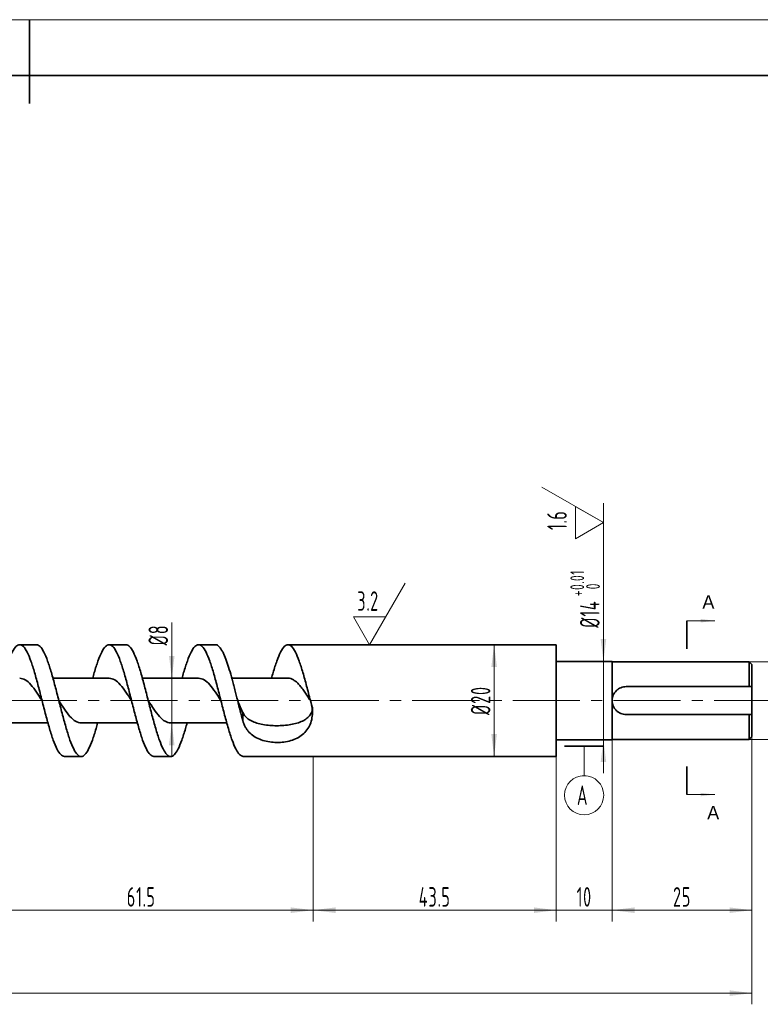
# Model space of a CAD drawing. Header units: millimetres. Extents: x -210 to 210, y -148 to 148.
# Tile 2 of 2: x -2 to 131, y -28 to 148. Entities that reach past the tile are written whole.
import ezdxf

# ---------------------------------------------------------------- set-up
doc = ezdxf.new("R2010")
doc.units = ezdxf.units.MM
doc.set_wipeout_variables(frame=1)
doc.linetypes.add('点画线', pattern=[18, 12, -2, 2, -2])
doc.layers.get('0').update_dxf_attribs({"lineweight": 35})
for name, color, linetype, lineweight in [('ACAD0', 7, 'Continuous', 0), ('EB0', 7, 'Continuous', 35), ('中心线层', 1, '点画线', 18), ('尺寸线层', 3, 'Continuous', 18)]:
    doc.layers.add(name, color=color, linetype=linetype, lineweight=lineweight)
doc.styles.add('机械', font='isocp', dxfattribs={"width": 0.667, "bigfont": 'gbcbig.shx'})
doc.dimstyles.new('机械', dxfattribs={"dimtxt": 3.5, "dimasz": 4, "dimexe": 2, "dimexo": 0, "dimtad": 1, "dimdsep": 46, "dimtxsty": '机械', "dimblk": '_CAXARROW', "dimcen": 0, "dimdle": 6, "dimazin": 2, "dimtfac": 0.7071067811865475, "dimtdec": 3, "dimtmove": 0, "dimatfit": 3, "dimfxl": 1, "dimfrac": 2, "dimtolj": 1, "dimtzin": 0, "dimlwd": 18, "dimarcsym": 0})

# ---------------------------------------------------------------- blocks, each defined once
blk = doc.blocks.new('$CAXA_FRAME_13B17AC1$')
at = {"layer": 'EB0', "color": 0, "linetype": 'Continuous', "lineweight": 18}
blk.add_line((-210, 148.5), (210, 148.5), dxfattribs=at)
at = {"layer": 'EB0', "color": 0, "linetype": 'Continuous', "lineweight": 35}
for p, q in [((0, 148.5), (0, 133.5)), ((200.0000037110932, 138.5000002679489), (-199.9999962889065, 138.5000109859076))]:
    blk.add_line(p, q, dxfattribs=at)
blk = doc.blocks.new('*X4')
at = {"layer": '尺寸线层', "linetype": 'Continuous', "lineweight": 18}
for points in [[(-10.72698452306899, -10.77842976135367), (-6.726984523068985, -10.27842976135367), (-6.726984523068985, -11.27842976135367)], [(50.77301547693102, -10.77842976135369), (46.77301547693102, -10.27842976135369), (46.77301547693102, -11.27842976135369)]]:
    blk.add_hatch(color=0, dxfattribs=at).paths.add_polyline_path(points, flags=0)
at = {"layer": '尺寸线层', "color": 0, "linetype": 'Continuous', "lineweight": 18}
for p, q in [((-10.72698452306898, 30.7134232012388), (-10.72698452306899, -12.77842976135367)), ((50.77301547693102, 16.7134232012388), (50.77301547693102, -12.77842976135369)), ((-10.72698452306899, -10.77842976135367), (50.77301547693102, -10.77842976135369))]:
    blk.add_line(p, q, dxfattribs=at)
at = {"layer": '尺寸线层', "color": 0, "linetype": 'Continuous', "lineweight": 18, "insert": (20.02302047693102, -8.403429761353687), "char_height": 3.5, "width": 10.0717, "attachment_point": 5, "line_spacing_factor": 0.8398320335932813, "style": '机械'}
blk.add_mtext('\\T1.1;61.5', dxfattribs=at)
blk = doc.blocks.new('_CAXARROW')
blk.add_hatch(color=0).paths.add_polyline_path([(0, 0), (-1, 0.125), (-1, -0.125)], flags=0)
blk = doc.blocks.new('*X5')
at = {"layer": 'ACAD0', "linetype": 'Continuous', "lineweight": 18}
for points in [[(5.000000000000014, 31.08988604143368), (2.500000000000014, 31.40238604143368), (2.500000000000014, 30.77738604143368)], [(5.000000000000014, 0), (2.500000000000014, 0.3125), (2.500000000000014, -0.3125)]]:
    blk.add_hatch(color=0, dxfattribs=at).paths.add_polyline_path(points, flags=0)
at = {"layer": 'ACAD0', "linetype": 'Continuous', "lineweight": 35}
blk.add_line((1.4210854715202e-14, 31.08988604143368), (1.4210854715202e-14, 26.08988604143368), dxfattribs=at)
at = {"layer": 'ACAD0', "color": 0, "linetype": 'Continuous', "lineweight": 18}
for p, q in [((1.4210854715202e-14, 31.08988604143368), (5.000000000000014, 31.08988604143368)), ((1.4210854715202e-14, 0), (5.000000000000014, 0))]:
    blk.add_line(p, q, dxfattribs=at)
at = {"layer": 'ACAD0', "color": 0, "linetype": 'Continuous', "lineweight": 35}
blk.add_line((1.4210854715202e-14, 5), (1.4210854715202e-14, 0), dxfattribs=at)
at = {"layer": 'ACAD0', "color": 0, "linetype": 'Continuous', "lineweight": 18, "char_height": 2.39482421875, "width": 2.428271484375, "attachment_point": 7, "line_spacing_factor": 1.150569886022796}
for insert in [(2.79752015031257, 33.2681583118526), (3.655137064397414, -4.422552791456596)]:
    blk.add_mtext('\\T1.001;A', dxfattribs=dict(at, insert=insert))
blk = doc.blocks.new('*X6')
at = {"layer": '尺寸线层', "linetype": 'Continuous', "lineweight": 18}
for points in [[(-175.7269845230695, -25.61325005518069), (-171.7269845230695, -26.11325005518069), (-171.7269845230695, -25.11325005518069)], [(129.273015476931, -25.61325005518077), (125.273015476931, -26.11325005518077), (125.273015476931, -25.11325005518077)]]:
    blk.add_hatch(color=0, dxfattribs=at).paths.add_polyline_path(points, flags=0)
at = {"layer": '尺寸线层', "color": 0, "linetype": 'Continuous', "lineweight": 18}
for p, q in [((-175.7269845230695, 26.7134232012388), (-175.7269845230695, -27.61325005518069)), ((129.273015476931, 20.26342320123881), (129.273015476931, -27.61325005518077)), ((129.273015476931, -25.61325005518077), (-175.7269845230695, -25.61325005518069))]:
    blk.add_line(p, q, dxfattribs=at)
at = {"layer": '尺寸线层', "color": 0, "linetype": 'Continuous', "lineweight": 18, "insert": (-23.22698952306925, -23.23825005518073), "char_height": 3.5, "width": 9.271299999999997, "attachment_point": 5, "line_spacing_factor": 0.8398320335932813, "style": '机械'}
blk.add_mtext('\\T1.1;305', dxfattribs=at)
blk = doc.blocks.new('*X9')
at = {"layer": '尺寸线层', "linetype": 'Continuous', "lineweight": 18}
for points in [[(50.77301547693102, -10.77842976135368), (54.77301547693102, -10.27842976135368), (54.77301547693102, -11.27842976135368)], [(94.27301547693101, -10.77842976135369), (90.27301547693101, -10.27842976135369), (90.27301547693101, -11.27842976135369)]]:
    blk.add_hatch(color=0, dxfattribs=at).paths.add_polyline_path(points, flags=0)
at = {"layer": '尺寸线层', "color": 0, "linetype": 'Continuous', "lineweight": 18}
for p, q in [((50.77301547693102, 16.7134232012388), (50.77301547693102, -12.77842976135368)), ((94.27301547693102, 16.7134232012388), (94.27301547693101, -12.77842976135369)), ((50.77301547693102, -10.77842976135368), (94.27301547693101, -10.77842976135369))]:
    blk.add_line(p, q, dxfattribs=at)
at = {"layer": '尺寸线层', "color": 0, "linetype": 'Continuous', "lineweight": 18, "insert": (72.52302047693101, -8.403429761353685), "char_height": 3.5, "width": 10.73869999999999, "attachment_point": 5, "line_spacing_factor": 0.8398320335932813, "style": '机械'}
blk.add_mtext('\\T1.1;43.5', dxfattribs=at)
blk = doc.blocks.new('*X10')
at = {"layer": '尺寸线层', "linetype": 'Continuous', "lineweight": 18}
for points in [[(94.27301547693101, -10.77842976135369), (90.27301547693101, -11.27842976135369), (90.27301547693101, -10.27842976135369)], [(104.273015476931, -10.77842976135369), (108.273015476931, -11.27842976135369), (108.273015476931, -10.27842976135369)]]:
    blk.add_hatch(color=0, dxfattribs=at).paths.add_polyline_path(points, flags=0)
at = {"layer": '尺寸线层', "color": 0, "linetype": 'Continuous', "lineweight": 18}
for p, q in [((94.27301547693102, 19.7084232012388), (94.27301547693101, -12.77842976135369)), ((104.273015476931, 19.7084232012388), (104.273015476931, -12.77842976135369)), ((110.273015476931, -10.77842976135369), (88.27301547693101, -10.77842976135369))]:
    blk.add_line(p, q, dxfattribs=at)
at = {"layer": '尺寸线层', "color": 0, "linetype": 'Continuous', "lineweight": 18, "insert": (99.273010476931, -8.403429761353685), "char_height": 3.5, "width": 5.135899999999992, "attachment_point": 5, "line_spacing_factor": 0.8398320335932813, "style": '机械'}
blk.add_mtext('\\T1.1;10', dxfattribs=at)
blk = doc.blocks.new('*X11')
at = {"layer": '尺寸线层', "linetype": 'Continuous', "lineweight": 18}
for points in [[(104.273015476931, -10.77842976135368), (108.273015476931, -10.27842976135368), (108.273015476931, -11.27842976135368)], [(129.273015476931, -10.77842976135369), (125.273015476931, -10.27842976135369), (125.273015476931, -11.27842976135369)]]:
    blk.add_hatch(color=0, dxfattribs=at).paths.add_polyline_path(points, flags=0)
at = {"layer": '尺寸线层', "color": 0, "linetype": 'Continuous', "lineweight": 18}
for p, q in [((104.273015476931, 19.7084232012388), (104.273015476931, -12.77842976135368)), ((129.273015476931, 20.26342320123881), (129.273015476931, -12.77842976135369)), ((104.273015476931, -10.77842976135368), (129.273015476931, -10.77842976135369))]:
    blk.add_line(p, q, dxfattribs=at)
at = {"layer": '尺寸线层', "color": 0, "linetype": 'Continuous', "lineweight": 18, "insert": (116.773020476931, -8.403429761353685), "char_height": 3.5, "width": 5.802899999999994, "attachment_point": 5, "line_spacing_factor": 0.8398320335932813, "style": '机械'}
blk.add_mtext('\\T1.1;25', dxfattribs=at)
blk = doc.blocks.new('*X15')
at = {"layer": '尺寸线层', "color": 0, "linetype": 'Continuous', "lineweight": 18, "char_height": 3.5, "attachment_point": 1, "rotation": 90, "line_spacing_factor": 0.8398320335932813, "style": '机械'}
for s, insert, width in [('\\T1.1;{\\H0.707107x;-0.1}', (141.075328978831, 26.2319356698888), 15.6584602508), ('\\T1.1;{\\H0.707107x;0}', (138.250454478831, 27.4582006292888), 15.6584602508), ('\\T1.1;14', (140.050203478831, 22.9302856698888), 30.2650602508)]:
    blk.add_mtext(s, dxfattribs=dict(at, insert=insert, width=width))
blk = doc.blocks.new('*X14')
at = {"layer": '尺寸线层', "linetype": 'Continuous', "lineweight": 18}
for points in [[(144.1752027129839, 33.66342320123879), (144.6752027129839, 29.66342320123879), (143.6752027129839, 29.66342320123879)], [(144.1752027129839, 19.76342320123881), (144.6752027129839, 23.76342320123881), (143.6752027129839, 23.76342320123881)]]:
    blk.add_hatch(color=0, dxfattribs=at).paths.add_polyline_path(points, flags=0)
at = {"layer": '尺寸线层', "color": 0, "linetype": 'Continuous', "lineweight": 18}
for p, q in [((128.773015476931, 33.66342320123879), (146.1752027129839, 33.66342320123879)), ((144.1752027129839, 33.66342320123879), (144.1752027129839, 19.76342320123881)), ((128.773015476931, 19.76342320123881), (146.1752027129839, 19.76342320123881))]:
    blk.add_line(p, q, dxfattribs=at)
blk.add_blockref('*X15', (0, 0), dxfattribs=at)
blk = doc.blocks.new('*X16')
at = {"layer": '尺寸线层', "linetype": 'Continuous', "lineweight": 18}
for points in [[(83.14729474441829, 36.7134232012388), (83.64729474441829, 32.7134232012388), (82.64729474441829, 32.7134232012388)], [(83.14729474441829, 16.7134232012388), (83.64729474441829, 20.7134232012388), (82.64729474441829, 20.7134232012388)]]:
    blk.add_hatch(color=0, dxfattribs=at).paths.add_polyline_path(points, flags=0)
at = {"layer": '尺寸线层', "color": 0, "linetype": 'Continuous', "lineweight": 18}
for p, q in [((94.27301547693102, 36.7134232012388), (81.14729474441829, 36.7134232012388)), ((83.14729474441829, 36.7134232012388), (83.14729474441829, 16.7134232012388)), ((94.27301547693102, 16.7134232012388), (81.14729474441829, 16.7134232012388))]:
    blk.add_line(p, q, dxfattribs=at)
at = {"layer": '尺寸线层', "color": 0, "linetype": 'Continuous', "lineweight": 18, "insert": (80.74104474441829, 26.7134182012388), "char_height": 3.5, "width": 10.855425, "attachment_point": 5, "rotation": 90, "line_spacing_factor": 0.8398320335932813, "style": '机械'}
blk.add_mtext('\\T1.1;%%C20', dxfattribs=at)
blk = doc.blocks.new('*X17')
at = {"layer": '尺寸线层', "linetype": 'Continuous', "lineweight": 18}
for points in [[(25.47797163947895, 30.71342287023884), (25.97797163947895, 34.71342287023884), (24.97797163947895, 34.71342287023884)], [(25.47797163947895, 22.71342321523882), (25.97797163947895, 18.71342321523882), (24.97797163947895, 18.71342321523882)]]:
    blk.add_hatch(color=0, dxfattribs=at).paths.add_polyline_path(points, flags=0)
at = {"layer": '尺寸线层', "color": 0, "linetype": 'Continuous', "lineweight": 18}
for p, q in [((25.47797163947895, 40.70698537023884), (25.47797163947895, 16.71342321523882)), ((20.21575597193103, 30.71342287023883), (27.47797163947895, 30.71342287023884)), ((25.27322980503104, 22.71342321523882), (27.47797163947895, 22.71342321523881))]:
    blk.add_line(p, q, dxfattribs=at)
at = {"layer": '尺寸线层', "color": 0, "linetype": 'Continuous', "lineweight": 18, "insert": (23.07172163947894, 38.46020412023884), "char_height": 3.5, "width": 7.053524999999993, "attachment_point": 5, "rotation": 90, "line_spacing_factor": 0.8398320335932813, "style": '机械'}
blk.add_mtext('\\T1.1;%%C8', dxfattribs=at)
blk = doc.blocks.new('*X24')
at = {"layer": '尺寸线层', "color": 0, "linetype": 'Continuous', "lineweight": 35}
blk.add_line((3.5, -1.166666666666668), (-3.5, -1.166666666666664), dxfattribs=at)
at = {"layer": '尺寸线层', "color": 0, "linetype": 'Continuous', "lineweight": 18}
blk.add_line((0, -1.166666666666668), (0, -6.416666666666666), dxfattribs=at)
blk.add_circle((0, -9.916666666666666), 3.5, dxfattribs=at)
at = {"layer": '尺寸线层', "color": 0, "linetype": 'Continuous', "lineweight": 18, "insert": (-0.250125, -9.916666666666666), "char_height": 3.5, "width": 2.001, "attachment_point": 5, "line_spacing_factor": 0.8398320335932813, "style": '机械'}
blk.add_mtext('\\T1.1;A', dxfattribs=at)
blk = doc.blocks.new('*X26')
at = {"layer": '尺寸线层', "color": 0, "linetype": 'Continuous', "lineweight": 18, "char_height": 3.5, "attachment_point": 1, "rotation": 90, "line_spacing_factor": 0.8398320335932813, "style": '机械'}
for s, insert, width in [('\\T1.1;{\\H0.707107x;+0.01}', (96.77854387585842, 45.39423647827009), 21.0351604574), ('\\T1.1;%%C14', (98.51579287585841, 39.7330739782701), 45.07981045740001), ('\\T1.1;{\\H0.707107x;0}', (99.60341837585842, 46.62050143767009), 21.0351604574)]:
    blk.add_mtext(s, dxfattribs=dict(at, insert=insert, width=width))
blk = doc.blocks.new('*X25')
at = {"layer": '尺寸线层', "linetype": 'Continuous', "lineweight": 18}
for points in [[(102.7032921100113, 33.7184232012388), (103.2032921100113, 37.7184232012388), (102.2032921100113, 37.7184232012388)], [(102.7032921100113, 19.7084232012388), (103.2032921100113, 15.7084232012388), (102.2032921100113, 15.7084232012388)]]:
    blk.add_hatch(color=0, dxfattribs=at).paths.add_polyline_path(points, flags=0)
at = {"layer": '尺寸线层', "color": 0, "linetype": 'Continuous', "lineweight": 18}
for p, q in [((102.7032921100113, 51.51767736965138), (102.7032921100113, 13.7084232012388)), ((94.27301547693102, 33.71842320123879), (104.7032921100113, 33.7184232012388)), ((94.27301547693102, 19.7084232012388), (104.7032921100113, 19.7084232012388))]:
    blk.add_line(p, q, dxfattribs=at)
blk.add_blockref('*X26', (0, 0), dxfattribs=at)
blk = doc.blocks.new('*X27')
at = {"layer": '尺寸线层', "color": 0, "linetype": 'Continuous', "lineweight": 18}
for p, q in [((0, 7.105427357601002e-15), (-11, 6.350852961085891)), ((-5, -2.88675134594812), (-5, 2.886751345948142)), ((0, -7.022991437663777), (0, 3.500000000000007)), ((0, 7.105427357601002e-15), (-5, -2.88675134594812))]:
    blk.add_line(p, q, dxfattribs=at)
at = {"layer": '尺寸线层', "color": 0, "linetype": 'Continuous', "lineweight": 18, "insert": (-8.300249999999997, 2.186751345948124), "char_height": 3.5, "width": 4.952475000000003, "attachment_point": 6, "rotation": 90, "line_spacing_factor": 0.8398320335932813, "style": '机械'}
blk.add_mtext('\\T1.1;1.6', dxfattribs=at)
blk = doc.blocks.new('*X32')
at = {"layer": '尺寸线层', "color": 0, "linetype": 'Continuous', "lineweight": 18}
for p, q in [((0, 0), (6.350852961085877, 11)), ((0, 0), (-2.886751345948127, 5.000000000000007)), ((-2.886751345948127, 5.000000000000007), (2.886751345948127, 5))]:
    blk.add_line(p, q, dxfattribs=at)
at = {"layer": '尺寸线层', "color": 0, "linetype": 'Continuous', "lineweight": 18, "insert": (1.686501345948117, 7.799999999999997), "char_height": 3.5, "width": 5.452725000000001, "attachment_point": 6, "line_spacing_factor": 0.8398320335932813, "style": '机械'}
blk.add_mtext('\\T1.1;3.2', dxfattribs=at)

msp = doc.modelspace()

# ---------------------------------------------------------------- linework, layer by layer
at = {"layer": 'EB0', "linetype": 'Continuous', "lineweight": 35}
for p, q in [((1.273015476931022, 36.7134232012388), (-1.726984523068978, 36.7134232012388)), ((17.27301547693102, 36.7134232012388), (14.27301547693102, 36.7134232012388)), ((33.27301547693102, 36.7134232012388), (30.27301547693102, 36.7134232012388)), ((94.27301547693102, 36.7134232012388), (46.27301547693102, 36.7134232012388)), ((94.27301547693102, 36.7134232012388), (94.27301547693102, 16.7134232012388)), ((104.273015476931, 33.71842320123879), (94.27301547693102, 33.71842320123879)), ((104.273015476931, 33.71842320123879), (104.273015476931, 19.7084232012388)), ((128.773015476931, 33.66342320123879), (104.273015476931, 33.66342320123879)), ((129.273015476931, 33.16342320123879), (128.773015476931, 33.66342320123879)), ((128.773015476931, 29.2134232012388), (128.773015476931, 33.66342320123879)), ((129.273015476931, 33.16342320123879), (129.273015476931, 29.2134232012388)), ((14.27361965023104, 30.71342308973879), (4.215755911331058, 30.71342308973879)), ((30.27405672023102, 30.71342287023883), (20.21575597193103, 30.71342287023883)), ((46.27180372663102, 30.7134227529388), (36.21575600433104, 30.7134227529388)), ((128.773015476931, 29.2134232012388), (106.773015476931, 29.2134232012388)), ((129.273015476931, 29.2134232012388), (129.273015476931, 24.2134232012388)), ((2.230343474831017, 26.82780956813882), (2.273590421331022, 26.71114223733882)), ((21.30028841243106, 26.63966727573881), (21.27256565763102, 26.71520776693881)), ((38.18749735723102, 24.55885117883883), (38.18749735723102, 23.12246983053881)), ((106.773015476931, 24.2134232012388), (128.773015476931, 24.2134232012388)), ((128.773015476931, 19.76342320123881), (128.773015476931, 24.2134232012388)), ((129.273015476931, 24.2134232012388), (129.273015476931, 20.26342320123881)), ((-6.726139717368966, 22.71342341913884), (3.330275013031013, 22.71342341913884)), ((9.271664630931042, 22.71342375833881), (19.33027491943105, 22.71342375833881)), ((25.27322980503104, 22.71342321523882), (35.33027506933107, 22.71342321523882)), ((94.27301547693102, 19.7084232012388), (104.273015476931, 19.7084232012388)), ((104.273015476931, 19.76342320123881), (128.773015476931, 19.76342320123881)), ((128.773015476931, 19.76342320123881), (129.273015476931, 20.26342320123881)), ((6.273015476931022, 16.7134232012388), (9.273015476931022, 16.7134232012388)), ((22.27301547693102, 16.7134232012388), (25.27301547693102, 16.7134232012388)), ((38.27301547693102, 16.7134232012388), (94.27301547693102, 16.7134232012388))]:
    msp.add_line(p, q, dxfattribs=at)
msp.add_lwpolyline([(37.27301547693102, 26.7134232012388), (37.27301547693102, 26.7134232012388)], dxfattribs=at)
for points, knots in [([(6.273015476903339, 16.71342320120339), (6.051350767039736, 16.7796863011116), (5.607706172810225, 16.9123067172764), (4.939682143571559, 17.96182403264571), (4.271658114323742, 19.5591527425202), (3.606348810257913, 21.6566350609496), (2.941039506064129, 24.09500770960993), (2.273015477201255, 26.71346584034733), (1.604991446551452, 29.33166825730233), (0.939682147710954, 31.7708069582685), (0.274372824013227, 33.86547993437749), (-0.3936511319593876, 35.47329436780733), (-1.061675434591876, 36.4836889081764), (-1.726983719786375, 36.82837730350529), (-2.392296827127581, 36.483014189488), (-3.060306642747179, 35.47599772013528), (-3.728383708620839, 33.85534892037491), (-4.263838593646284, 32.20756834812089), (-4.577691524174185, 31.05221574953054), (-4.66972510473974, 30.7134225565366)], [0, 0, 0, 0, 1.764428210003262, 3.531365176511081, 5.298302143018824, 7.062730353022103, 8.827158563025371, 10.59409552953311, 12.36103249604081, 14.1254607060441, 15.88988891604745, 17.65682588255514, 19.42376284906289, 21.18819105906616, 22.95261926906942, 24.71955623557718, 26.48649320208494, 28.25092141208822, 28.98298850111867, 28.98298850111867, 28.98298850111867, 28.98298850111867]), ([(1.273015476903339, 36.71342320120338), (1.494680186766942, 36.64716010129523), (1.938324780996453, 36.51453968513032), (2.606348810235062, 35.46502236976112), (3.27437283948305, 33.86769365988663), (3.939682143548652, 31.77021134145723), (4.604991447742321, 29.33183869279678), (5.273015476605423, 26.7133805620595), (5.94103950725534, 24.0951781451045), (6.606348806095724, 21.65603944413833), (7.271658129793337, 19.56136646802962), (7.939682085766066, 17.95355203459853), (8.607706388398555, 16.94315749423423), (9.273014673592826, 16.59846909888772), (9.938327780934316, 16.94383221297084), (10.60633759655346, 17.95084868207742), (11.27441466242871, 19.57149748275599), (11.80986953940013, 21.2192780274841), (12.12372246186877, 22.37463059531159), (12.21575603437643, 22.7134237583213)], [0, 0, 0, 0, 1.764428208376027, 3.531365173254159, 5.29830213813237, 7.062730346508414, 8.827158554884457, 10.59409551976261, 12.3610324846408, 14.12546069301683, 15.88988890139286, 17.65682586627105, 19.42376283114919, 21.18819103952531, 22.95261924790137, 24.71955621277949, 26.48649317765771, 28.25092138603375, 28.98298841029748, 28.98298841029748, 28.98298841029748, 28.98298841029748]), ([(22.27301547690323, 16.71342320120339), (22.05135076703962, 16.7796863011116), (21.60770617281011, 16.9123067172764), (20.93968214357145, 17.96182403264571), (20.27165811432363, 19.55915274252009), (19.60634881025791, 21.6566350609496), (18.94103950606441, 24.09500770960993), (18.27301547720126, 26.71346584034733), (17.60499144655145, 29.3316682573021), (16.93968214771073, 31.77080695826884), (16.27437282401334, 33.8654799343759), (15.60634886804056, 35.47329436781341), (14.93832456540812, 36.48368890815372), (14.27301628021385, 36.82837730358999), (13.60770317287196, 36.48301418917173), (12.93969335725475, 35.4759977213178), (12.27161629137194, 33.855348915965), (11.73616145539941, 32.20756851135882), (11.42230857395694, 31.0522161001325), (11.33027504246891, 30.71342308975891)], [0, 0, 0, 0, 1.764428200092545, 3.531365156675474, 5.298302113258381, 7.062730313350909, 8.827158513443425, 10.59409547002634, 12.3610324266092, 14.12546062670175, 15.88988882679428, 17.65682578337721, 19.42376273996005, 21.18819094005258, 22.9526191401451, 24.71955609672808, 26.48649305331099, 28.25092125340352, 28.98298794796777, 28.98298794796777, 28.98298794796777, 28.98298794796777]), ([(17.27301547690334, 36.71342320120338), (17.49468018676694, 36.64716010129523), (17.93832478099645, 36.51453968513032), (18.60634881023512, 35.46502236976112), (19.27437283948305, 33.86769365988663), (19.93968214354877, 31.77021134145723), (20.60499144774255, 29.33183869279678), (21.27301547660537, 26.7133805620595), (21.94103950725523, 24.09517814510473), (22.60634880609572, 21.65603944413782), (23.27165812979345, 19.56136646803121), (23.93968208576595, 17.95355203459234), (24.60770638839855, 16.94315749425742), (25.27301467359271, 16.59846909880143), (25.93832778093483, 16.94383221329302), (26.60633759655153, 17.95084868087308), (27.27441466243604, 19.57149748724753), (27.80986948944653, 21.21927786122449), (28.12372236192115, 22.3746302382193), (28.21575588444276, 22.71342321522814)], [0, 0, 0, 0, 1.764428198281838, 3.531365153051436, 5.298302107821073, 7.062730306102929, 8.82715850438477, 10.59409545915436, 12.36103241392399, 14.12546061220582, 15.88988881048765, 17.65682576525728, 19.42376272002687, 21.18819091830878, 22.95261911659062, 24.7195560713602, 26.48649302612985, 28.25092122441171, 28.98298784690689, 28.98298784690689, 28.98298784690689, 28.98298784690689]), ([(38.27301547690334, 16.71342320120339), (38.05135076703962, 16.7796863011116), (37.60770617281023, 16.9123067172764), (36.93968214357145, 17.96182403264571), (36.27165811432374, 19.5591527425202), (35.60634881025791, 21.65663506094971), (34.94103950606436, 24.09500770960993), (34.27301547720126, 26.71346584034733), (33.60499144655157, 29.33166825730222), (32.93968214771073, 31.77080695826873), (32.27437282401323, 33.86547993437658), (31.60634886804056, 35.47329436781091), (30.93832456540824, 36.48368890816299), (30.27301628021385, 36.82837730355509), (29.60770317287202, 36.4830141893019), (28.93969335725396, 35.47599772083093), (28.27161629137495, 33.85534891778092), (27.73616143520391, 32.20756844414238), (27.42230853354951, 31.05221595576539), (27.33027498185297, 30.71342287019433)], [0, 0, 0, 0, 1.764428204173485, 3.531365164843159, 5.298302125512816, 7.062730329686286, 8.827158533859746, 10.59409549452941, 12.36103245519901, 14.1254606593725, 15.889888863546, 17.65682582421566, 19.42376278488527, 21.18819098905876, 22.95261919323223, 24.71955615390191, 26.48649311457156, 28.25092131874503, 28.98298817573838, 28.98298817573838, 28.98298817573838, 28.98298817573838]), ([(33.27301547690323, 36.71342320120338), (33.35698666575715, 36.71342320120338), (33.44095687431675, 36.69723866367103), (33.60768396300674, 36.63296748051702), (33.68981268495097, 36.58505690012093), (33.93734029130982, 36.39424562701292), (34.10611087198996, 36.20286648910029), (34.35766318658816, 35.82629675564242), (34.44124118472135, 35.68597375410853), (34.60665900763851, 35.37814439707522), (34.68850197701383, 35.21074140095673), (34.93816713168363, 34.66569075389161), (35.10730741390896, 34.24648349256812), (35.44127008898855, 33.32014424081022), (35.60451930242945, 32.8152579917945), (35.93932138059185, 31.72537300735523), (36.10833832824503, 31.14256861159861), (36.35702124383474, 30.23708632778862), (36.43872129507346, 29.93061675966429), (36.60485184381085, 29.30500003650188), (36.68865586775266, 28.98659919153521), (36.94047906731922, 28.0213897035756), (37.10888085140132, 27.36460386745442), (37.27301547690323, 26.71342320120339)], [0, 0, 0, 0, 0.6905175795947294, 0.6905175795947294, 1.381035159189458, 1.381035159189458, 2.762070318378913, 2.762070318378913, 3.452587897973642, 3.452587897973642, 4.143105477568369, 4.143105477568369, 5.524140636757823, 5.524140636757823, 6.905175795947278, 6.905175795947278, 8.286210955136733, 8.286210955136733, 8.976728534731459, 8.976728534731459, 9.667246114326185, 9.667246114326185, 11.04828127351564, 11.04828127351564, 11.04828127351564, 11.04828127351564]), ([(50.27301547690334, 26.71342320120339), (50.05023536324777, 27.5865886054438), (49.60499144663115, 29.3316796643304), (48.93968214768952, 31.77080390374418), (48.27437282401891, 33.86548075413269), (47.60634886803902, 35.47329414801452), (46.93832456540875, 36.4836889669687), (46.27301628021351, 36.82837728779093), (45.60770317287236, 36.48301419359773), (44.93969335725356, 35.47599771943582), (44.27161629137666, 33.8553489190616), (43.73616142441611, 32.20756840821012), (43.42230851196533, 31.0522158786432), (43.33027494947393, 30.71342275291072)], [0, 0, 0, 0, 1.72461983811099, 3.446791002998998, 5.16896216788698, 6.893582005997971, 8.618201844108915, 10.34037300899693, 12.06254417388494, 13.78716401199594, 15.51178385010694, 17.23395501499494, 17.94848937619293, 17.94848937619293, 17.94848937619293, 17.94848937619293]), ([(-1.726984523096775, 30.71342320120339), (-1.393376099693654, 30.6534117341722), (-0.7262152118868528, 30.53339886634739), (0.2742167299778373, 29.60599294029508), (1.274078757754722, 28.29205033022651), (1.940373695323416, 27.22298899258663), (2.273657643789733, 26.712439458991), (2.273978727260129, 26.71194759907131)], [0, 0, 0, 0, 1.461924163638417, 2.923603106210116, 4.384793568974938, 5.845256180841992, 5.846664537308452, 5.846664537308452, 5.846664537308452, 5.846664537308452]), ([(14.27360916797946, 30.71324248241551), (14.60701933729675, 30.65311245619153), (15.27398161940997, 30.53282680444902), (16.27422091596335, 29.60769592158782), (17.27367603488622, 28.28614279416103), (17.93931290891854, 27.23855827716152), (18.27185499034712, 26.71520094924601)], [0, 0, 0, 0, 1.460927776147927, 2.922477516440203, 4.383538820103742, 5.842175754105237, 5.842175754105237, 5.842175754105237, 5.842175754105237]), ([(30.27403867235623, 30.71311174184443), (30.60730566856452, 30.65299958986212), (31.27412477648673, 30.53272385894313), (32.27422090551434, 29.60768471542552), (33.27347594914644, 28.28642275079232), (33.93891284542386, 27.23915949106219), (34.27125493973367, 26.71612016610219)], [0, 0, 0, 0, 1.460289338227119, 2.921827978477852, 4.382878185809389, 5.840626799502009, 5.840626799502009, 5.840626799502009, 5.840626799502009]), ([(46.27301547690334, 30.71342320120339), (46.44095785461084, 30.71342320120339), (46.60730348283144, 30.6875181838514), (46.93734029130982, 30.58575217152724), (47.10611087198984, 30.50920051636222), (47.44151395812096, 30.30836332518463), (47.60528025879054, 30.18502390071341), (47.93816713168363, 29.8943302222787), (48.10730741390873, 29.72664731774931), (48.44127008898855, 29.3561116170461), (48.60451930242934, 29.1541571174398), (48.93932138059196, 28.71820312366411), (49.10833832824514, 28.4850813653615), (49.43991554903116, 28.00215748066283), (49.60471480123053, 27.75138819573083), (49.94047906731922, 27.23660980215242), (50.10888085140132, 26.9738954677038), (50.27301547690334, 26.71342320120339)], [0, 0, 0, 0, 0.7316948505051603, 0.7316948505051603, 1.463389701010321, 1.463389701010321, 2.195084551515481, 2.195084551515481, 2.926779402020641, 2.926779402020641, 3.658474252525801, 3.658474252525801, 4.390169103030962, 4.390169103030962, 5.121863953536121, 5.121863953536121, 5.853558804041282, 5.853558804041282, 5.853558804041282, 5.853558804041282]), ([(106.7730154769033, 29.21342320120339), (106.6062602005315, 29.21342320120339), (106.4426000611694, 29.19690896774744), (106.1211126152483, 29.13249297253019), (105.9615872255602, 29.08373215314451), (105.6595201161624, 28.95772897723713), (105.5164812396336, 28.88083479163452), (105.2457710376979, 28.69939291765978), (105.1188464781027, 28.59487414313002), (104.7760513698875, 28.25182017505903), (104.5902959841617, 27.97506990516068), (104.402541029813, 27.52419757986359), (104.3537933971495, 27.36502532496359), (104.2891431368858, 27.04144606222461), (104.2730154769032, 26.8781759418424), (104.2730154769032, 26.71342320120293)], [0, 0, 0, 0, 0.4905238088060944, 0.4905238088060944, 0.9810476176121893, 0.9810476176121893, 1.471571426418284, 1.471571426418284, 1.962095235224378, 1.962095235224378, 2.943142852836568, 2.943142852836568, 3.433666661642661, 3.433666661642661, 3.924190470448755, 3.924190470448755, 3.924190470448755, 3.924190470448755]), ([(5.273854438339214, 26.71213799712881), (5.60650367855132, 26.18860885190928), (6.272247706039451, 25.14084935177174), (7.271810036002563, 23.81916157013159), (8.271804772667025, 22.89419747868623), (8.938522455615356, 22.77392743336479), (9.27168802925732, 22.71382727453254)], [0, 0, 0, 0, 1.459211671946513, 2.920377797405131, 4.382032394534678, 5.841993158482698, 5.841993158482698, 5.841993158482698, 5.841993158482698]), ([(21.27217649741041, 26.71470843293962), (21.27245615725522, 26.71428002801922), (21.60569867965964, 26.203792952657), (22.27195219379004, 25.13479514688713), (23.27181422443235, 23.8208537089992), (24.27224616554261, 22.89344747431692), (24.93940705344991, 22.7734346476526), (25.27301547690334, 22.71342320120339)], [0, 0, 0, 0, 0.001226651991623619, 1.461677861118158, 2.922856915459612, 4.38452444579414, 5.846437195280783, 5.846437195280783, 5.846437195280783, 5.846437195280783]), ([(34.26981477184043, 26.71897294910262), (34.27023922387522, 26.71913075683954), (34.27119780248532, 26.71948714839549), (34.27215613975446, 26.71642191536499), (34.27269013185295, 26.71471394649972)], [0, 0, 0, 0, 0.002549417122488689, 0.005757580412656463, 0.005757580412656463, 0.005757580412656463, 0.005757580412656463]), ([(50.27301547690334, 26.71342320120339), (50.31804475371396, 26.57869047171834), (50.35121718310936, 26.47725143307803), (50.37386968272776, 26.40483376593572), (50.37674745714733, 26.3955987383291), (50.38090418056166, 26.38216981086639), (50.38296469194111, 26.37547733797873), (50.38909267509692, 26.35546591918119), (50.39310659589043, 26.34221297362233), (50.40493415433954, 26.30271833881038), (50.41253358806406, 26.27674085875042), (50.43447507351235, 26.19986658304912), (50.44796030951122, 26.15002805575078), (50.48498875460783, 26.00475211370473), (50.50922617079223, 25.89774051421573), (50.55032042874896, 25.68895849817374), (50.56825796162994, 25.58294808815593), (50.61424177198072, 25.2602765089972), (50.63346157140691, 25.05161184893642), (50.65121150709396, 24.63270543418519), (50.64937789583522, 24.42501621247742), (50.61175132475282, 23.80844644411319), (50.54324337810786, 23.40465981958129), (50.32038894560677, 22.63309911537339), (50.16888460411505, 22.27289693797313), (49.59215996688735, 21.26282275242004), (49.05555529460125, 20.7096663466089), (47.74419338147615, 19.86290767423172), (46.98296945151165, 19.57492727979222), (45.34200688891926, 19.23459885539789), (44.47921447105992, 19.18379951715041), (42.77503302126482, 19.30953448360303), (41.95067681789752, 19.48557109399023), (40.45875997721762, 20.0960593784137), (39.80664001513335, 20.52667710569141), (39.15879332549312, 21.2332450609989), (39.03940051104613, 21.38017530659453), (38.86991942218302, 21.61577679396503), (38.81384016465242, 21.69894209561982), (38.71136525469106, 21.86214586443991), (38.66349381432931, 21.94423587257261), (38.57448296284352, 22.1093121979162), (38.53395709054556, 22.1916109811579), (38.45399275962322, 22.36870742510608), (38.41569958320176, 22.46138135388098), (38.36994434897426, 22.58251828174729), (38.36355193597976, 22.59979624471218), (38.34760742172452, 22.64343732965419), (38.33950147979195, 22.66597174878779), (38.31478259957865, 22.73573488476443), (38.29776860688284, 22.78512336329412), (38.27802628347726, 22.84398185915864), (38.27760493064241, 22.84524792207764), (38.27486916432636, 22.85344404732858), (38.27346100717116, 22.85767225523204), (38.26911571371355, 22.87074797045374), (38.26605775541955, 22.87998655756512), (38.25640059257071, 22.90927232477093), (38.24931810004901, 22.93088933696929), (38.22613747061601, 23.0020718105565), (38.20810632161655, 23.05796603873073), (38.18749735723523, 23.1224698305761)], [0, 0, 0, 0, 0.3022999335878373, 0.3022999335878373, 0.3211936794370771, 0.3211936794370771, 0.340087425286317, 0.340087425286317, 0.3778749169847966, 0.3778749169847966, 0.4534499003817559, 0.4534499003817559, 0.6045998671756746, 0.6045998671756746, 0.9068998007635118, 0.9068998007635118, 1.209199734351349, 1.209199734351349, 1.813799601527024, 1.813799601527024, 2.418399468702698, 2.418399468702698, 3.627599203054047, 3.627599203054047, 4.836798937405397, 4.836798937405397, 7.255198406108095, 7.255198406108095, 9.673597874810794, 9.673597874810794, 12.09199734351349, 12.09199734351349, 14.51039681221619, 14.51039681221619, 16.92879628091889, 16.92879628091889, 17.53339614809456, 17.53339614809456, 17.8356960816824, 17.8356960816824, 18.13799601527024, 18.13799601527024, 18.44029594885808, 18.44029594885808, 18.74259588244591, 18.74259588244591, 18.81817086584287, 18.81817086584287, 18.89374584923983, 18.89374584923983, 19.04489581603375, 19.04489581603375, 19.06378956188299, 19.06378956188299, 19.08268330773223, 19.08268330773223, 19.12047079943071, 19.12047079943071, 19.19604578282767, 19.19604578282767, 19.34719574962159, 19.34719574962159, 19.34719574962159, 19.34719574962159]), ([(104.2730154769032, 26.71342320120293), (104.2730154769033, 26.54890520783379), (104.2896726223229, 26.38191074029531), (104.3542565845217, 26.06035531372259), (104.4019765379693, 25.90388784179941), (104.5287991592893, 25.59957120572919), (104.6062328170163, 25.4559223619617), (104.7866871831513, 25.18674204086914), (104.8911699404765, 25.05964866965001), (105.1206591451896, 24.83033229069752), (105.2452932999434, 24.72787397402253), (105.5148357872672, 24.5470149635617), (105.660632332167, 24.46864022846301), (105.9608222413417, 24.34344661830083), (106.1166121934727, 24.29548855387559), (106.4403780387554, 24.2301540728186), (106.6064725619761, 24.21342320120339), (106.7730154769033, 24.21342320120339)], [0, 0, 0, 0, 0.4906754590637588, 0.4906754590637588, 0.9813509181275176, 0.9813509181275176, 1.472026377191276, 1.472026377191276, 1.962701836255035, 1.962701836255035, 2.453377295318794, 2.453377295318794, 2.944052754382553, 2.944052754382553, 3.434728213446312, 3.434728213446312, 3.92540367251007, 3.92540367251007, 3.92540367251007, 3.92540367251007]), ([(38.18749735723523, 24.558851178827), (38.31900930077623, 24.32923903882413), (38.59687413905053, 23.8441033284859), (39.57863546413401, 23.079517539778), (41.26867332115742, 22.45125077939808), (43.64599232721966, 22.1692581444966), (46.11556545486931, 22.2507620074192), (48.03846240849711, 22.6563520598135), (49.28108872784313, 23.25073658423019), (49.98711750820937, 23.79788953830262), (50.45185675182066, 24.45553218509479), (50.67170968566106, 25.08576232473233), (50.62516907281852, 25.47270923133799), (50.60965561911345, 25.60169083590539)], [0, 0, 0, 0, 0.8151058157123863, 1.722195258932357, 3.818069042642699, 6.208356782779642, 8.667997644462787, 10.94732487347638, 11.96159444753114, 12.87601426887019, 13.69898537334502, 14.45932323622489, 14.83948908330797, 14.83948908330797, 14.83948908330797, 14.83948908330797])]:
    msp.add_open_spline(points, degree=3, knots=knots, dxfattribs=at)
for points in [[(129.2730154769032, 29.21342320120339), (129.1069139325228, 29.21342320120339), (128.9402022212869, 29.21342320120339), (128.7730154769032, 29.21342320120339)], [(37.27301547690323, 26.71342320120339), (37.57784277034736, 25.97882640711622), (37.88267006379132, 25.2444510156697), (38.18749735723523, 24.558851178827)], [(38.18749735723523, 23.1224698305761), (37.88253616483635, 24.26563815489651), (37.57797666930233, 25.4885574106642), (37.27301547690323, 26.71342320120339)], [(128.7730154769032, 24.21342320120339), (128.9402022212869, 24.21342320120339), (129.1069139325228, 24.21342320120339), (129.2730154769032, 24.21342320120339)]]:
    msp.add_open_spline(points, degree=3, dxfattribs=at)
at = {"layer": '中心线层', "linetype": '点画线', "lineweight": 18}
msp.add_line((134.5065576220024, 26.7134232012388), (-180.7035673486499, 26.7134232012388), dxfattribs=at)

# ---------------------------------------------------------------- block references
at = {"layer": 'ACAD0', "linetype": 'Continuous', "lineweight": 18}
msp.add_blockref('*X5', (117.6161500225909, 9.904519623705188), dxfattribs=at)
at = {"layer": 'EB0', "linetype": 'Continuous', "lineweight": 35}
msp.add_blockref('$CAXA_FRAME_13B17AC1$', (0, 0), dxfattribs=at)

# ---------------------------------------------------------------- dimensions: what is measured, and where the dimension line sits
at = {"layer": '尺寸线层', "linetype": 'Continuous', "lineweight": 35}
dim = msp.add_linear_dim(base=(144.1752027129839, 19.76342320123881), p1=(128.773015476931, 33.66342320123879), p2=(128.773015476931, 19.76342320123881), angle=270, text='\\A1;14{\\H0.707107x;\\S 0^ -0.1;}', dimstyle='机械', override={"dimsah": 1, "dimtfill": 1, "dimtzin": 0}, dxfattribs=at)
dim.commit()
dim.dimension.update_dxf_attribs({"geometry": '*X14', "text_midpoint": (140.900328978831, 26.7134182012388)})
for base, p1, p2, picture, middle in [((25.47797163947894, 22.71342321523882), (20.21575597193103, 30.71342287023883), (25.27322980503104, 22.71342321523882), '*X17', (23.07172163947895, 38.46020412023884)), ((83.14729474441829, 16.7134232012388), (94.27301547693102, 36.7134232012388), (94.27301547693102, 16.7134232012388), '*X16', (80.74104474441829, 26.7134182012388))]:
    dim = msp.add_linear_dim(base=base, p1=p1, p2=p2, angle=270, dimstyle='机械', override={"dimpost": '%%C<>', "dimsah": 1, "dimtfill": 1, "dimtzin": 0}, dxfattribs=at)
    dim.commit()
    dim.dimension.update_dxf_attribs({"geometry": picture, "text_midpoint": middle})
for base, p1, p2, picture, middle in [((50.77301547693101, -10.77842976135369), (-10.72698452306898, 30.7134232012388), (50.77301547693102, 16.7134232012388), '*X4', (20.02302047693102, -8.403429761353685)), ((-175.7269845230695, -25.61325005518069), (129.273015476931, 20.26342320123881), (-175.7269845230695, 26.7134232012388), '*X6', (-23.22698952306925, -23.23825005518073)), ((94.27301547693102, -10.77842976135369), (104.273015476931, 19.7084232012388), (94.27301547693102, 19.7084232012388), '*X10', (99.273010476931, -8.403429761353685)), ((129.273015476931, -10.77842976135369), (104.273015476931, 19.7084232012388), (129.273015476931, 20.26342320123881), '*X11', (116.773020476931, -8.403429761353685)), ((94.27301547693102, -10.77842976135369), (50.77301547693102, 16.7134232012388), (94.27301547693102, 16.7134232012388), '*X9', (72.52302047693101, -8.403429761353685))]:
    dim = msp.add_linear_dim(base=base, p1=p1, p2=p2, dimstyle='机械', override={"dimsah": 1, "dimtfill": 1, "dimtzin": 0}, dxfattribs=at)
    dim.commit()
    dim.dimension.update_dxf_attribs({"geometry": picture, "text_midpoint": middle})

# ---------------------------------------------------------------- next in the draw order: wipeouts: each hides what was drawn before it
at = {"linetype": 'Continuous', "lineweight": 35}
for points in [[(60.85583423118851, 36.713423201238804), (63.74258557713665, 41.713423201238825), (63.74258557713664, 41.71342320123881), (57.96908288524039, 41.71342320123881), (57.96908288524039, 41.71342320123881)], [(102.75321187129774, 9.791756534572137), (102.67672847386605, 10.519447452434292), (102.45062097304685, 11.21533478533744), (102.08477135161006, 11.849004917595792), (101.59516899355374, 12.392763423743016), (101.00321187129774, 12.822845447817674), (100.33477135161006, 13.120454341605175), (99.61906149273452, 13.272583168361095), (98.88736224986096, 13.272583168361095), (98.17165239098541, 13.120454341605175), (97.50321187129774, 12.822845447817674), (96.91125474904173, 12.39276342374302), (96.42165239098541, 11.849004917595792), (96.05580276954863, 11.21533478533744), (95.82969526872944, 10.519447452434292), (95.75321187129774, 9.791756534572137), (95.82969526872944, 9.064065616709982), (96.05580276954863, 8.368178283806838), (96.42165239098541, 7.734508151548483), (96.91125474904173, 7.190749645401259), (97.50321187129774, 6.760667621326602), (98.17165239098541, 6.463058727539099), (98.88736224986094, 6.310929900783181), (99.61906149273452, 6.31092990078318), (100.33477135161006, 6.463058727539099), (101.00321187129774, 6.760667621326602), (101.59516899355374, 7.190749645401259), (102.08477135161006, 7.734508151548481), (102.45062097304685, 8.368178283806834), (102.67672847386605, 9.064065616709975)]]:
    msp.add_wipeout(points, dxfattribs=at).dxf.layer = '尺寸线层'

# ---------------------------------------------------------------- next in the draw order: block references
at = {"layer": '尺寸线层', "linetype": 'Continuous', "lineweight": 35}
for name, p in [('*X32', (60.85583423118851, 36.7134232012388)), ('*X24', (99.25321187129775, 19.7084232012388))]:
    msp.add_blockref(name, p, dxfattribs=at)

# ---------------------------------------------------------------- next in the draw order: dimensions: what is measured, and where the dimension line sits
dim = msp.add_linear_dim(base=(102.7032921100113, 19.7084232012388), p1=(94.27301547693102, 33.71842320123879), p2=(94.27301547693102, 19.7084232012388), angle=270, text='\\A1;%%C14{\\H0.707107x;\\S+0.01^  0;}', dimstyle='机械', override={"dimsah": 1, "dimtfill": 1, "dimtzin": 0}, dxfattribs=at)
dim.commit()
dim.dimension.update_dxf_attribs({"geometry": '*X25', "text_midpoint": (99.42841837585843, 45.36805028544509)})

# ---------------------------------------------------------------- next in the draw order: wipeouts: each hides what was drawn before it
at = {"linetype": 'Continuous', "lineweight": 35}
msp.add_wipeout([(97.70329211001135, 55.653917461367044), (102.70329211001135, 58.540668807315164), (102.70329211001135, 58.540668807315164), (102.01135131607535, 58.940161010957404), (102.01135131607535, 58.940161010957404), (97.70329211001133, 61.427420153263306), (97.70329211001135, 61.427420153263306), (97.70329211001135, 58.94016101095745), (97.70329211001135, 58.94016101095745)], dxfattribs=at).dxf.layer = '尺寸线层'

# ---------------------------------------------------------------- next in the draw order: block references
at = {"layer": '尺寸线层', "linetype": 'Continuous', "lineweight": 35}
msp.add_blockref('*X27', (102.7032921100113, 58.54066880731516), dxfattribs=at)

doc.saveas('drawing.dxf')
